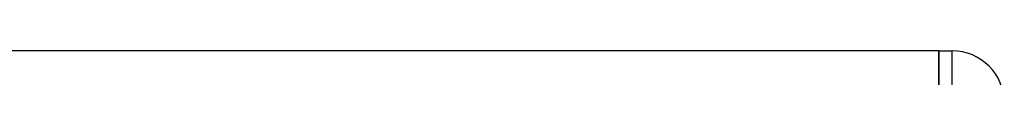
# Model space of a CAD drawing. Header units: millimetres. Extents: x 0 to 420, y 0 to 297.
# Tile 63 of 67: x 334.1648 to 337.5351, y 192.5316 to 192.6222. Entities that reach past the tile are written whole.
import ezdxf

# ---------------------------------------------------------------- set-up
doc = ezdxf.new("R2010")
doc.units = ezdxf.units.MM

msp = doc.modelspace()

# ---------------------------------------------------------------- linework, layer by layer
at = {"color": 7, "linetype": 'Continuous', "lineweight": 25}
for p, q in [((337.31154, 192.62217), (327.96619, 192.62217)), ((337.31154, 192.62217), (337.31154, 192.3986)), ((337.31154, 192.3986), (337.31154, 192.62217)), ((337.31154, 192.62217), (337.35626, 192.62217)), ((337.35626, 192.3986), (337.35626, 192.62217))]:
    msp.add_line(p, q, dxfattribs=at)
msp.add_arc((337.35626, 192.44332), 0.17886, 0, 90, dxfattribs=at)

doc.saveas('drawing.dxf')
